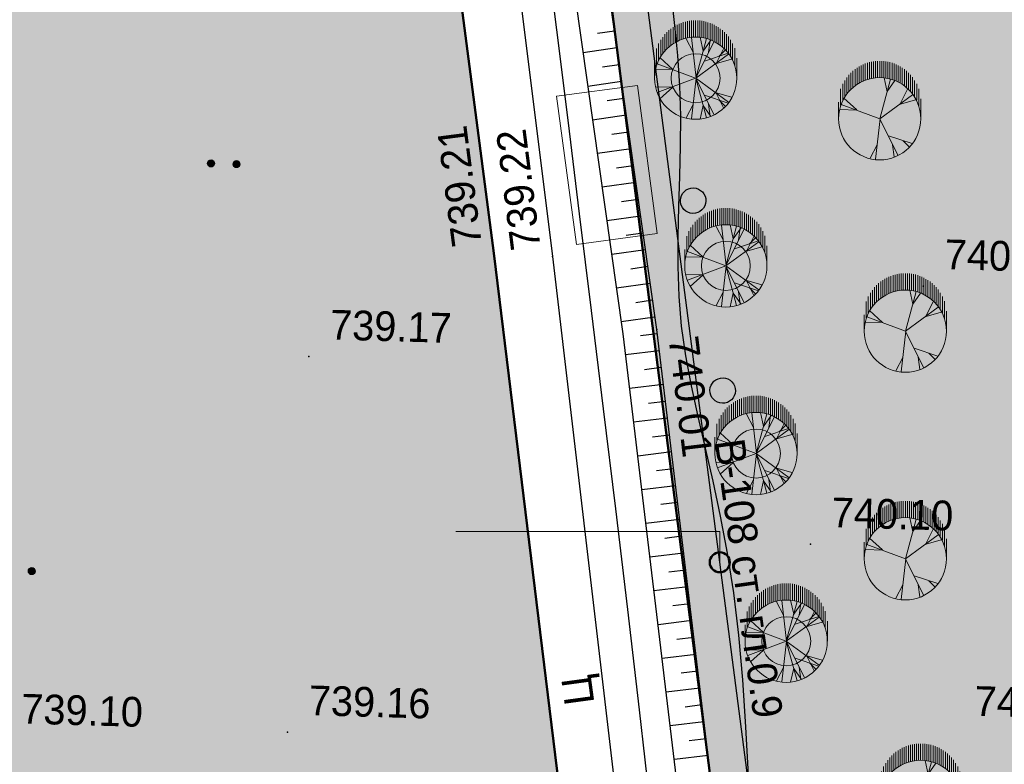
# Model space of a CAD drawing. Header units: millimetres. Extents: x -257011 to 237647566, y 2784933 to 6706507.
# Tile 50 of 256: x 10568698 to 10597678, y 2888420 to 2910329. Entities that reach past the tile are written whole.
import ezdxf

# ---------------------------------------------------------------- set-up
doc = ezdxf.new("R2010")
doc.units = ezdxf.units.MM
doc.header["$LTSCALE"] = 1000
doc.header["$PDMODE"] = 32
doc.header["$PDSIZE"] = 0.3
for name, pattern in [('Д_ТРОТ_ТРУБА', [3, 1.5, -1.5]), ('ДОРОГИ_СТРОЯЩ', [9, 8, -1]), ('ОТКОС_НИЗ', [1.2, 0.2, -1])]:
    doc.linetypes.add(name, pattern=pattern)
for name, color, linetype in [('(004) Точки рельефа', 7, 'Continuous'), ('(014) Водопровод', 5, 'ИК_Водопровод -------в--------'), ('(025) Дорога', 7, 'Continuous'), ('(031) Горизонтали', 42, 'Continuous'), ('(035) Откосы', 7, 'Continuous'), ('(036) Растительность', 7, 'Continuous'), ('(038) Деревья', 7, 'Continuous'), ('TREE', 74, 'Continuous')]:
    doc.layers.add(name, color=color, linetype=linetype)
doc.layers.add('(032) Горизонтали утолщенные', color=32, linetype='Continuous', lineweight=30)
doc.layers.add('Ф А С А Д', color=250, linetype='Continuous', lineweight=15)
doc.styles.add('ATTR', font='romans.shx', dxfattribs={"width": 0.8, "height": 0.470416})
doc.styles.add('BM-431', font='txt')
doc.styles.add('D-431', font='txt', dxfattribs={"width": 2})
doc.styles.get("Standard").update_dxf_attribs({"font": 'ARIALN.TTF'})
doc.styles.add('X_ISO', font='isocpeui.ttf')
doc.linetypes.add('KANALIS_K', pattern='A,1,["<",Standard,S=1.8,R=0,X=-0.9,Y=-0.9],3,-1,["К",Standard,S=1.8,R=0,X=-0.9,Y=-0.9],-1,10', length=16)
doc.linetypes.add('ИК_Водопровод -------в--------', pattern='A,9,-0.6,["В",Standard,S=1.2,R=0,X=0,Y=-0.6],-1.2', length=10.8)

# ---------------------------------------------------------------- blocks, each defined once
blk = doc.blocks.new('d')
at = {"layer": '(038) Деревья', "color": 30}
blk.add_ellipse((0, 0), major_axis=(0.265, 0.265), ratio=1, start_param=5.497787, end_param=11.780972, dxfattribs=at)
blk = doc.blocks.new('*X70')
at = {"color": 0}
for p, q in [((1.8, 2.04), (2.2, 2.04)), ((1.8, 2.03), (2.2, 2.03)), ((1.8, 2.02), (2.2, 2.02)), ((1.8, 2.01), (2.2, 2.01)), ((1.8, 2), (2.2, 2)), ((1.8, 1.99), (2.2, 1.99)), ((1.8, 1.98), (2.2, 1.98)), ((1.8, 1.97), (2.2, 1.97)), ((1.8, 1.96), (2.2, 1.96)), ((1.81, 2.07), (2.19, 2.07)), ((1.81, 2.06), (2.19, 2.06)), ((1.81, 2.05), (2.19, 2.05)), ((1.81, 1.95), (2.19, 1.95)), ((1.81, 1.94), (2.19, 1.94)), ((1.81, 1.93), (2.19, 1.93)), ((1.82, 2.09), (2.18, 2.09)), ((1.82, 2.08), (2.18, 2.08)), ((1.82, 1.92), (2.18, 1.92)), ((1.82, 1.91), (2.18, 1.91)), ((1.83, 2.11), (2.17, 2.11)), ((1.83, 2.1), (2.17, 2.1)), ((1.83, 1.9), (2.17, 1.9)), ((1.83, 1.89), (2.17, 1.89)), ((1.84, 2.12), (2.16, 2.12)), ((1.84, 1.88), (2.16, 1.88)), ((1.85, 2.13), (2.15, 2.13)), ((1.85, 1.87), (2.15, 1.87)), ((1.86, 2.14), (2.14, 2.14)), ((1.86, 1.86), (2.14, 1.86)), ((1.87, 2.15), (2.13, 2.15)), ((1.87, 1.85), (2.13, 1.85)), ((1.88, 2.16), (2.12, 2.16)), ((1.88, 1.84), (2.12, 1.84)), ((1.9, 2.17), (2.11, 2.17)), ((1.9, 1.83), (2.11, 1.83)), ((1.91, 2.18), (2.09, 2.18)), ((1.91, 1.82), (2.09, 1.82)), ((1.94, 2.19), (2.06, 2.19)), ((1.94, 1.81), (2.06, 1.81))]:
    blk.add_line(p, q, dxfattribs=at)
blk = doc.blocks.new('I04100')
blk.add_circle((0, 0), 0.2)
blk.add_blockref('*X70', (-2, -2))
blk = doc.blocks.new('kjvklglhl')
at = {"layer": '(004) Точки рельефа'}
for p in [(313.048, 477.771), (314.781, 477.717), (325.716, 477.154), (317.903, 475.66), (307.691, 474.575), (322.604, 469.469), (307.378, 463.509)]:
    blk.add_point(p, dxfattribs=at)
at = {"layer": '(014) Водопровод', "ltscale": 0.5, "flags": 128}
blk.add_lwpolyline([(325.711, 440.112), (326.312, 440.162), (325.744, 440.975), (323.361, 447.342), (313.499, 509.603), (261.079, 502.552), (256.511, 532.162)], dxfattribs=at)
at = {"layer": '(025) Дорога', "linetype": 'Д_ТРОТ_ТРУБА', "flags": 128}
for points in [[(323.251, 418.267), (300.714, 414.809), (283.138, 412.485), (281.122, 413.564), (275.085, 449.451), (270.84, 474.617), (267.554, 498.57), (282.371, 501.061), (308.67, 505.056), (310.788, 503.765), (314.781, 477.717), (318.108, 454.899), (323.251, 418.267)], [(321.731, 420.742), (316.881, 452.353), (313.048, 477.771), (309.058, 502.896), (307.912, 503.399), (283.734, 499.451), (269.193, 497.303), (272.561, 474.353), (276.62, 450.413), (282.198, 415.2), (283.437, 414.157), (320.719, 419.528), (321.731, 420.742)]]:
    blk.add_lwpolyline(points, dxfattribs=at)
at = {"layer": '(031) Горизонтали', "flags": 128}
blk.add_lwpolyline([(314.314, 486.931), (314.708, 484.393), (315.113, 481.742), (315.531, 478.995), (315.96, 476.168), (316.397, 473.28), (316.836, 470.352), (317.272, 467.403), (317.699, 464.454), (318.114, 461.525)], dxfattribs=at)
at = {"layer": '(032) Горизонтали утолщенные'}
blk.add_lwpolyline([(318.049, 485.514), (318.176, 484.619), (318.29, 483.732), (318.376, 482.847), (318.426, 481.962), (318.446, 481.075), (318.449, 480.187), (318.447, 479.3), (318.451, 478.415), (318.474, 477.533), (318.528, 476.653), (318.624, 475.779), (318.77, 474.907), (318.96, 474.029), (319.181, 473.134), (319.424, 472.209), (319.676, 471.243), (319.927, 470.224), (320.165, 469.141), (320.379, 467.981), (320.56, 466.739), (320.713, 465.423), (320.844, 464.049), (320.959, 462.631)], dxfattribs=at)
at = {"layer": '(035) Откосы'}
for p, q in [((315.919, 484.325), (316.412, 484.409)), ((315.51, 483.748), (316.496, 483.916)), ((316.087, 483.34), (316.58, 483.424)), ((315.678, 482.763), (316.664, 482.931)), ((316.255, 482.354), (316.748, 482.438)), ((315.846, 481.777), (316.832, 481.945)), ((316.423, 481.369), (316.916, 481.453)), ((316.014, 480.792), (317, 480.96)), ((316.591, 480.383), (317.084, 480.467)), ((316.182, 479.806), (317.168, 479.975)), ((316.759, 479.398), (317.252, 479.482)), ((316.35, 478.821), (317.336, 478.989)), ((316.927, 478.412), (317.42, 478.496)), ((316.518, 477.835), (317.504, 478.004)), ((317.095, 477.427), (317.588, 477.511)), ((316.686, 476.85), (317.672, 477.018)), ((317.263, 476.441), (317.756, 476.525)), ((316.854, 475.865), (317.84, 476.033)), ((317.427, 475.466), (317.921, 475.539)), ((317.006, 474.897), (317.995, 475.045)), ((317.574, 474.477), (318.069, 474.551)), ((317.154, 473.909), (318.143, 474.056)), ((317.722, 473.488), (318.217, 473.562)), ((317.301, 472.92), (318.29, 473.068)), ((317.87, 472.499), (318.364, 472.573)), ((317.449, 471.931), (318.438, 472.079)), ((318.017, 471.511), (318.512, 471.585)), ((317.597, 470.942), (318.586, 471.09)), ((318.165, 470.522), (318.659, 470.596)), ((317.744, 469.954), (318.733, 470.101)), ((318.313, 469.533), (318.807, 469.607)), ((317.892, 468.965), (318.881, 469.113)), ((318.46, 468.544), (318.955, 468.618)), ((318.039, 467.976), (319.028, 468.124)), ((318.608, 467.556), (319.102, 467.63)), ((318.187, 466.988), (319.176, 467.135)), ((318.755, 466.567), (319.25, 466.641)), ((318.335, 465.999), (319.324, 466.146)), ((318.903, 465.578), (319.398, 465.652)), ((318.482, 465.01), (319.471, 465.158)), ((319.051, 464.589), (319.545, 464.663)), ((318.63, 464.021), (319.619, 464.169)), ((319.198, 463.601), (319.693, 463.675)), ((318.778, 463.033), (319.767, 463.18))]:
    blk.add_line(p, q, dxfattribs=at)
blk.add_lwpolyline([(320.534, 458.04), (317.903, 475.66), (312.574, 506.915), (312.192, 507.383), (311.596, 507.687), (310.502, 508.023), (284.392, 504.328), (278.337, 503.244), (265.243, 500.775), (264.939, 500.462), (264.803, 499.989), (265.706, 495.765), (268.865, 477.481), (274.213, 445.131)], dxfattribs=at)
at = {"layer": '(035) Откосы', "linetype": 'ОТКОС_НИЗ'}
blk.add_lwpolyline([(319.844, 457.028), (319.619, 457.386), (319.514, 458.099), (316.916, 475.502), (311.633, 506.487), (311.551, 506.587), (311.219, 506.757), (310.421, 507.002), (284.551, 503.341), (278.518, 502.26), (265.85, 499.872), (266.688, 495.955), (269.851, 477.647), (275.2, 445.294), (281.12, 409.861), (281.136, 409.822), (281.351, 409.621), (310.666, 409.479), (317.618, 409.281), (323.511, 408.859), (324.497, 408.587)], dxfattribs=at)
at = {"lineweight": 15, "ltscale": 0.1}
blk.add_lwpolyline([(315.472, 478.096), (314.765, 482.438), (317.134, 482.824), (317.84, 478.481)], close=True, dxfattribs=at)
at = {"layer": '(036) Растительность', "linetype": 'Continuous', "xscale": 0.5, "yscale": 0.5, "zscale": 0.5}
for p in [(304.654, 480.178), (305.404, 480.178), (299.717, 468.038)]:
    blk.add_blockref('I04100', p, dxfattribs=at)
at = {"layer": '(038) Деревья', "color": 30, "linetype": 'Continuous'}
for p in [(318.869, 479.478), (319.896, 473.918)]:
    blk.add_blockref('d', p, dxfattribs=at)
at = {"layer": '(004) Точки рельефа', "style": 'D-431'}
for s, rotation, p in [('739.21', 99.0241, (312.692, 478.006)), ('739.22', 98.8598, (314.425, 477.953)), ('740.01', 278.4912, (318.257, 475.422))]:
    blk.add_text(s, height=0.875, rotation=rotation, dxfattribs=at).set_placement(p)
for s, p in [('740.22', (326.316, 477.674)), ('739.17', (308.291, 475.095)), ('740.10', (323.204, 469.989)), ('740.23', (327.566, 464.561)), ('739.16', (307.978, 464.029)), ('739.10', (299.525, 463.545))]:
    blk.add_text(s, height=0.875, dxfattribs=at).set_placement(p)
at = {"layer": '(014) Водопровод', "color": 0, "linetype": 'Continuous', "style": 'BM-431'}
blk.add_text('В-108 ст. гл.0.9', height=0.875, rotation=279.6164, dxfattribs=at).set_placement((319.7, 472.427))
at = {"layer": '(025) Дорога', "linetype": 'ДОРОГИ_СТРОЯЩ', "style": 'BM-431'}
blk.add_text('Ц', height=0.875, rotation=99.3824, dxfattribs=at).set_placement((316.381, 464.625))
blk = doc.blocks.new('dhdyfh')
at = {"layer": 'TREE', "color": 92, "lineweight": 20}
for p, q in [((10254277, 5666217), (10254277, 5666705)), ((10254338, 5666714), (10254338, 5666227)), ((10254398, 5666235), (10254398, 5666724)), ((10254459, 5666724), (10254459, 5666238)), ((10254519, 5666243), (10254519, 5666724)), ((10254580, 5666724), (10254580, 5666240)), ((10254640, 5666233), (10254640, 5666724)), ((10254701, 5666717), (10254701, 5666227)), ((10254761, 5666215), (10254761, 5666706)), ((10253733, 5665949), (10253733, 5666439)), ((10253793, 5665998), (10253793, 5666487)), ((10253854, 5666529), (10253854, 5666039)), ((10253914, 5666083), (10253914, 5666567)), ((10253975, 5666109), (10253975, 5666601)), ((10254035, 5666629), (10254035, 5666140)), ((10254096, 5666652), (10254096, 5666163)), ((10254156, 5666184), (10254156, 5666675)), ((10254217, 5666691), (10254217, 5666204)), ((10254822, 5666693), (10254822, 5666199)), ((10254882, 5666186), (10254882, 5666674)), ((10254943, 5666652), (10254943, 5666166)), ((10255003, 5666140), (10255003, 5666629)), ((10255064, 5666601), (10255064, 5666114)), ((10255125, 5666081), (10255125, 5666565)), ((10255185, 5666529), (10255185, 5666042)), ((10255246, 5665998), (10255246, 5666487)), ((10255306, 5666441), (10255306, 5665949)), ((10253491, 5665666), (10253491, 5666158)), ((10253551, 5665761), (10253551, 5666240)), ((10253612, 5665831), (10253612, 5666323)), ((10253672, 5665895), (10253672, 5666384)), ((10254443, 5665800), (10254236, 5666193)), ((10254532, 5665031), (10254393, 5666223)), ((10254522, 5665028), (10254837, 5666198)), ((10254739, 5665821), (10254650, 5666236)), ((10254739, 5665828), (10254966, 5666152)), ((10254897, 5665793), (10254946, 5666154)), ((10255367, 5665893), (10255367, 5666384)), ((10255427, 5666323), (10255427, 5665828)), ((10255488, 5665756), (10255488, 5666256)), ((10255548, 5666158), (10255548, 5665664)), ((10253370, 5665419), (10253370, 5665908)), ((10253430, 5665555), (10253430, 5666052)), ((10254522, 5665031), (10255054, 5666100)), ((10255123, 5665467), (10255340, 5665898)), ((10255212, 5665677), (10255390, 5665854)), ((10255609, 5665574), (10255609, 5666055)), ((10255669, 5665911), (10255669, 5665409)), ((10253851, 5665290), (10253466, 5665636)), ((10254522, 5665028), (10255488, 5665736)), ((10254778, 5665531), (10255478, 5665762)), ((10255133, 5665459), (10255577, 5665590)), ((10255730, 5665030), (10255730, 5665615)), ((10253309, 5665030), (10253309, 5665514)), ((10253851, 5665282), (10253348, 5665297)), ((10254519, 5665030), (10253387, 5665451))]:
    blk.add_line(p, q, dxfattribs=at)
at = {"layer": 'TREE', "color": 30, "lineweight": 20, "true_color": 0xf8991e}
for p, q in [((10254519, 5665030), (10253387, 5664608)), ((10254532, 5665028), (10254393, 5663836)), ((10254522, 5665031), (10254837, 5663861)), ((10254522, 5665031), (10255488, 5664323)), ((10254522, 5665028), (10255054, 5663959)), ((10253851, 5664777), (10253348, 5664762)), ((10253851, 5664769), (10253466, 5664423)), ((10254778, 5664528), (10255478, 5664297)), ((10255123, 5664592), (10255340, 5664161)), ((10255133, 5664600), (10255577, 5664469)), ((10255212, 5664382), (10255390, 5664205)), ((10254443, 5664259), (10254236, 5663866)), ((10254739, 5664238), (10254650, 5663823)), ((10254739, 5664231), (10254966, 5663908)), ((10254897, 5664266), (10254946, 5663905))]:
    blk.add_line(p, q, dxfattribs=at)
blk.add_circle((10254519, 5665030), 1210, dxfattribs=at)
at = {"layer": 'TREE', "color": 92, "lineweight": 20}
blk.add_circle((10254519, 5665030), 720, dxfattribs=at)
at = {"layer": 'TREE', "color": 30, "lineweight": 20, "true_color": 0xf8991e, "style": 'ATTR', "width": 0.8, "flags": 9}
for p in [(10254522, 5665031), (10254522, 5665028)]:
    blk.add_attdef('ESTCODE', p, '', height=14.1, rotation=90, dxfattribs=at)
blk = doc.blocks.new('17')
at = {"layer": 'TREE', "color": 68, "lineweight": 20, "true_color": 0x306100}
for p, q in [((16375547, 10777897), (16376284, 10777897)), ((16375932, 10777072), (16375955, 10777838)), ((16375547, 10776055), (16376189, 10777778)), ((16375943, 10777072), (16376470, 10777658)), ((16376140, 10777805), (16376884, 10777805)), ((16376347, 10777713), (16377104, 10777713)), ((16376516, 10777620), (16377265, 10777620)), ((16376661, 10777528), (16377389, 10777528)), ((16376767, 10777436), (16377515, 10777436)), ((16376865, 10777344), (16377610, 10777344)), ((16376947, 10777252), (16377692, 10777252)), ((16377022, 10777160), (16377766, 10777160)), ((16377829, 10777068), (16377084, 10777068)), ((16377151, 10776976), (16377888, 10776976)), ((16377190, 10776884), (16377939, 10776884)), ((16377982, 10776792), (16377237, 10776792)), ((16378017, 10776699), (16377272, 10776699)), ((16377304, 10776607), (16378052, 10776607)), ((16378077, 10776515), (16377335, 10776515)), ((16375545, 10776036), (16373730, 10776246)), ((16374374, 10776171), (16373777, 10776487)), ((16375545, 10776051), (16373917, 10775240)), ((16375545, 10776051), (16377325, 10775571)), ((16375545, 10776051), (16376623, 10774580)), ((16377355, 10776423), (16378098, 10776423)), ((16378111, 10776331), (16377369, 10776331)), ((16377381, 10776239), (16378126, 10776239)), ((16378126, 10776147), (16377386, 10776147)), ((16377394, 10776055), (16378126, 10776055)), ((16374784, 10775661), (16374433, 10774595)), ((16376751, 10775721), (16377384, 10775856)), ((16376763, 10775721), (16377255, 10775376)), ((16377351, 10775686), (16378099, 10775686)), ((16378115, 10775778), (16377370, 10775778)), ((16377378, 10775870), (16378127, 10775870)), ((16378126, 10775963), (16377390, 10775963)), ((16374386, 10775481), (16373835, 10775406)), ((16377939, 10775226), (16377198, 10775226)), ((16377237, 10775318), (16377982, 10775318)), ((16378017, 10775410), (16377276, 10775410)), ((16377308, 10775502), (16378050, 10775502)), ((16378080, 10775594), (16377327, 10775594)), ((16374561, 10775000), (16374292, 10774730)), ((16376201, 10775120), (16376400, 10774445)), ((16376213, 10775135), (16376868, 10774805)), ((16376861, 10774765), (16377610, 10774765)), ((16377696, 10774857), (16376947, 10774857)), ((16377022, 10774949), (16377766, 10774949)), ((16377829, 10775042), (16377088, 10775042)), ((16377147, 10775134), (16377884, 10775134)), ((16376888, 10774305), (16376124, 10774305)), ((16376376, 10774397), (16377108, 10774397)), ((16377265, 10774489), (16376512, 10774489)), ((16376652, 10774581), (16377414, 10774581)), ((16377515, 10774673), (16376763, 10774673)), ((16375547, 10774213), (16376438, 10774213))]:
    blk.add_line(p, q, dxfattribs=at)
blk.add_circle((16375547, 10776055), 1842, dxfattribs=at)
at = {"layer": 'TREE', "color": 68, "lineweight": 20, "true_color": 0x306100, "style": 'ATTR', "width": 0.8, "flags": 9}
blk.add_attdef('ESTCODE', (16375545, 10776051), '', height=21.5, dxfattribs=at)

msp = doc.modelspace()

# ---------------------------------------------------------------- hatches: boundary and pattern name
at = {"layer": 'Ф А С А Д', "linetype": 'KANALIS_K', "ltscale": 1000}
h = msp.add_hatch(dxfattribs=at)
h.set_pattern_fill('CROSS', color=92, scale=40, angle=95)
h.set_pattern_definition([(95, (314469.7, -2921394.75), (-275.171012, 230.8958947), [127, -381]), (185, (314527.42, -2921325.95), (-230.8958947, -275.171012), [127, -381])])
h.paths.add_polyline_path([(10569324.325, 2928023.136), (10574214.219, 2928681.172), (10579371.644, 2928681.172), (10581825.893, 2909819.065), (10582653.275, 2903460.228), (10585769.708, 2877944.35), (10589729.272, 2846209.516), (10588683.56, 2845024.841), (10569974.481, 2842864.01), (10551265.403, 2840703.18), (10550056.112, 2841780.696), (10545470.277, 2877136.464), (10542085.399, 2901181.606), (10539364.503, 2924217.086)])
h = msp.add_hatch(dxfattribs=at)
h.set_pattern_fill('CROSS', color=92, scale=40, angle=95)
h.set_pattern_definition([(95, (314469.7, -2762778.6), (-275.171012, 230.8958947), [127, -381]), (185, (314527.42, -2762709.8), (-230.8958947, -275.171012), [127, -381])])
edge = h.paths.add_edge_path()
edge.add_line((10600472.229, 2879931.479), (10600972.229, 2928681.172))
edge.add_line((10600972.229, 2928681.172), (10583819.179, 2928681.172))
edge.add_line((10583819.179, 2928681.172), (10590032.159, 2880214.577))
edge.add_line((10590032.159, 2880214.577), (10598617.185, 2880214.577))
edge.add_arc((10598617.185, 2873995.31), 6219.268, 72.6460502, 90, ccw=False)

# ---------------------------------------------------------------- linework, layer by layer
at = {"lineweight": 50, "ltscale": 1000}
msp.add_line((10590032.159, 2880214.577), (10583819.179, 2928681.172), dxfattribs=at)
msp.add_lwpolyline([(10574214.219, 2928681.172), (10579371.644, 2928681.172), (10579940.396, 2924310.033), (10582653.275, 2903460.228), (10585769.708, 2877944.35), (10589729.272, 2846209.516), (10588683.56, 2845024.841), (10569974.481, 2842864.01), (10551265.403, 2840703.18), (10550056.112, 2841780.696), (10545470.277, 2877136.464), (10542085.399, 2901181.606), (10539364.503, 2924217.086), (10574214.219, 2928681.172)], dxfattribs=at)
at = {"color": 5, "lineweight": 0, "ltscale": 1000}
msp.add_lwpolyline([(10589303.875, 2894362.764), (10589303.875, 2895264.999), (10581533.678, 2895264.999)], dxfattribs=at)
at = {"color": 5, "lineweight": 50, "ltscale": 1000}
msp.add_circle((10589303.875, 2894362.764), 294.336, dxfattribs=at)

# ---------------------------------------------------------------- block references
at = {"lineweight": 5, "xscale": 999.9999999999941, "yscale": 999.9999999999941, "zscale": 999.9999999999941, "rotation": 358.3893224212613}
msp.add_blockref('kjvklglhl', (10256299.447, 2434677.112), dxfattribs=at)
at = {"lineweight": 50}
for p in [(334073.636, -2756423.012), (334962.363, -2761944.855), (335851.089, -2767466.698), (336739.816, -2772988.541)]:
    msp.add_blockref('dhdyfh', p, dxfattribs=at)
at = {"color": 150, "lineweight": 100, "xscale": 0.6569891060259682, "yscale": 0.6569891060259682, "zscale": 0.6569891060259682, "rotation": 90}
for p in [(17673761.073, -7851142.158), (17674515.872, -7857392.615), (17674515.872, -7864088.862), (17674966.963, -7871227.898)]:
    msp.add_blockref('17', p, dxfattribs=at)

# ---------------------------------------------------------------- texts
at = {"color": 7, "ltscale": 30, "insert": (10049091.702, 2929588.156, -75415.319), "char_height": 1784.436705, "width": 106220.7207, "attachment_point": 1, "style": 'X_ISO'}
msp.add_mtext('                               ПОЯСНИТЕЛЬНАЯ ЗАПИСКА\\P\\pi4401.50942;    Проект энергоснабжения {\\C256; Samarqand viloyati Toyloq tumani "Хоnсhоrbоg\'" МFY dagi 11-son maktabni rekonstruksiya qilish. (360 o\'quvchi o\'rinli qo\'shimcha bino qurish).\\P\\pi0;}выполнен на основании ТУ САМ ПТЭС за №18238252188 от  01.07.2026 г.       \\P    Установленная мощность Ру=93,4 кВт.\\P    Расчетная мощность Рр=84 кВт.    \\P    По надежности энергоснабжение объект относятся к потребителям II категории.\\P    {\\C256;Точкой подключения основного источника электроснабжения принять ближайшую существующую в./в опору ВЛ-10 кВ фид. "\\C0;233\\C256;", на которой необходимо установить ПМ-10, ВЛ-10 кВ выполнено кабелем АПвПу-3(1х70) мм2 длиной 60 м в траншее в земле до проектного ТП.}\\P    Предусмотрена установка ТП-ГКТП с ТМ-100кВА.\\P    От ТП предусмотрена прокладка кабеля {\\C0;АВВГ} разного сечения в траншее в земле  до щитов объекта.  \\P    {\\C256;\\c0;Для резервного энергоснабжения теплонососа предусмотрена установка ДЭС мощностью 10 кВт. \\P\\C256;   } Наружное освещение территории объекта выполнено LED светильниками на установленными на металлических опорах. Управление наружным освещением предусмотрено комплектно.\\P    Кабели прокладываются в траншее на глубину 0,7 м от планировочной отметки земли в слое песка по 10см в каждую сторону. Все пересечения и сближении кабельных линий с подземными инженерными коммуникациями выполнить согласно норм и в местах пересечения кабель проложить в а/цементных трубах Д=100мм.                                         \\P    Учет электроэнергии предусмотрен электронным активно-реактивным счетчикам ЕХ-518 прямого включения с системой АИИСКУЭ на н./в. щите  проектного ТП, установленного в отдельном запирающемся  шкафу. \\P     Проектом предусмотрен контур заземления проектной  трансформаторной подстанции, всех щитов, ГРЩ и ДЭС. Сопротивление  растеканию тока не должно превышать 4 ома для ТП, всех  щитов, ГРЩ,  ДЭС.\\P  При производстве электромонтажных работ выполнять требования ПУЭ и ПТБ.', dxfattribs=at)
at = {"color": 7, "lineweight": 30, "insert": (10454675.044, 2905395.586), "char_height": 939.4258, "width": 8914.89017, "attachment_point": 1}
msp.add_mtext('\\pi2351.83787;{\\fTimes New Roman|b0|i0|c204|p18;\\C256;Qurilish         \\P\\pi2708.16847;  hajmi\\P\\pi3422.97631;   m³}', dxfattribs=at)

doc.saveas('drawing.dxf')
